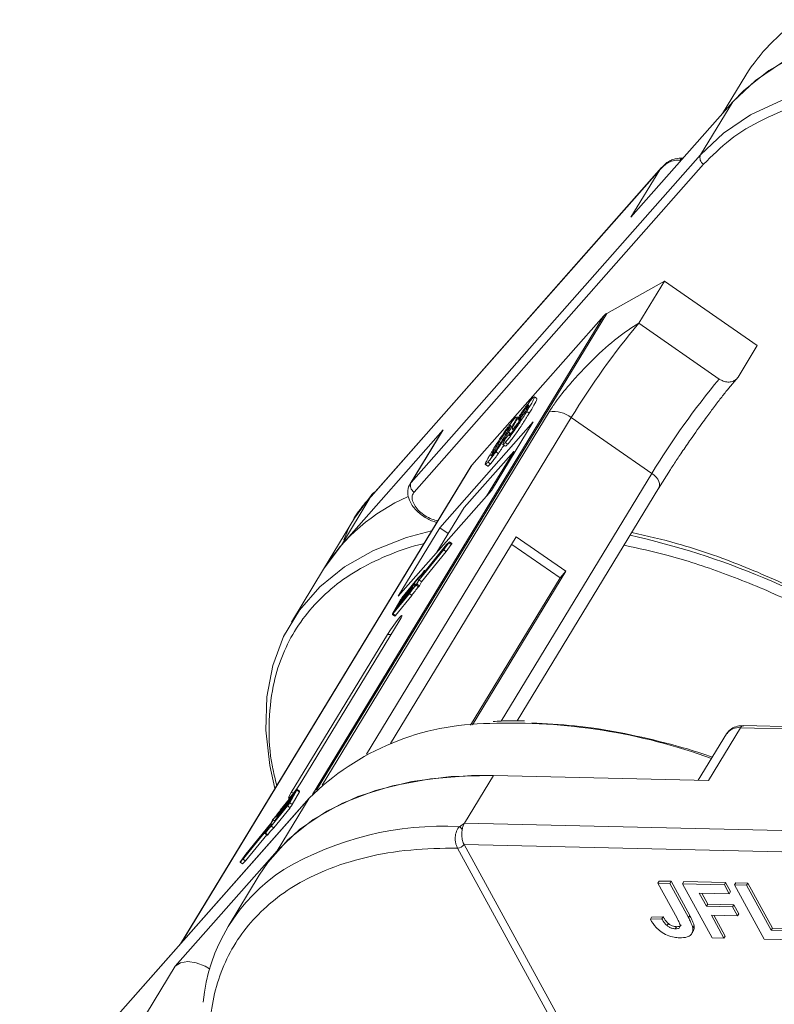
# Model space of a CAD drawing. Header units: millimetres. Extents: x -765 to 710, y 139 to 1172.
# Tile 47 of 76: x 23 to 67, y 1053 to 1110. Entities that reach past the tile are written whole.
import ezdxf

# ---------------------------------------------------------------- set-up
doc = ezdxf.new("R2010")
doc.units = ezdxf.units.MM

msp = doc.modelspace()

# ---------------------------------------------------------------- linework, layer by layer
at = {"color": 7, "linetype": 'Continuous', "lineweight": 15}
for p, q in [((64.941, 1107.222), (63.585, 1104.994)), ((58.247, 1098.952), (64.171, 1105.658)), ((64.171, 1105.658), (62.304, 1102.589)), ((62.304, 1102.589), (45.453, 1083.515)), ((61.274, 1102.387), (61.281, 1102.386)), ((60.03, 1101.844), (43.118, 1082.701)), ((45.626, 1082.958), (62.477, 1102.032)), ((59.927, 1101.714), (60.146, 1101.947)), ((61.162, 1102.251), (61.101, 1102.261)), ((43.076, 1082.64), (59.927, 1101.714)), ((59.927, 1101.714), (58.247, 1098.952)), ((56.836, 1093.352), (60.194, 1095.239)), ((58.7, 1092.784), (60.194, 1095.239)), ((60.194, 1095.239), (65.599, 1091.492)), ((56.662, 1093.213), (39.711, 1065.357)), ((39.954, 1065.607), (56.836, 1093.352)), ((48.987, 1084.526), (56.662, 1093.213)), ((63.385, 1089.536), (58.7, 1092.784)), ((64.479, 1089.65), (65.599, 1091.492)), ((63.93, 1088.98), (64.479, 1089.65)), ((52.467, 1088.356), (52.58, 1088.473)), ((52.771, 1088.397), (52.627, 1088.497)), ((53.489, 1087.634), (40.272, 1065.913)), ((52.327, 1087.553), (52.183, 1087.653)), ((52.262, 1087.926), (52.224, 1087.953)), ((42.854, 1067.698), (54.777, 1087.291)), ((52.556, 1087.038), (47.117, 1080.881)), ((50.128, 1083.048), (52.556, 1087.038)), ((51.438, 1087.192), (51.552, 1087.309)), ((51.68, 1087.275), (51.597, 1087.332)), ((51.829, 1087.392), (51.888, 1087.351)), ((59.461, 1084.044), (54.777, 1087.291)), ((47.32, 1086.584), (41.396, 1079.878)), ((47.258, 1086.499), (45.39, 1083.43)), ((45.453, 1083.515), (47.32, 1086.584)), ((47.32, 1086.584), (47.258, 1086.499)), ((50.889, 1086.367), (50.962, 1086.316)), ((50.951, 1086.066), (51.244, 1086.414)), ((51.218, 1086.382), (51.124, 1086.447)), ((51.189, 1086.782), (51.242, 1086.746)), ((51.334, 1086.625), (51.421, 1086.565)), ((50.499, 1085.742), (50.576, 1085.689)), ((50.787, 1085.723), (50.931, 1085.624)), ((50.935, 1085.847), (51.079, 1085.748)), ((51.423, 1085.322), (48.533, 1082.052)), ((49.841, 1082.723), (51.423, 1085.322)), ((50.387, 1085.305), (50.531, 1085.205)), ((51.423, 1085.322), (51.498, 1085.298)), ((49.925, 1084.705), (50.069, 1084.605)), ((48.925, 1084.442), (32.027, 1056.671)), ((32.062, 1056.711), (48.987, 1084.526)), ((49.772, 1084.56), (49.916, 1084.461)), ((59.461, 1084.044), (50.689, 1069.629)), ((59.842, 1083.16), (60.55, 1084.271)), ((45.453, 1083.515), (45.39, 1083.43)), ((44.689, 1076.892), (50.128, 1083.048)), ((51.624, 1069.647), (59.873, 1083.202)), ((41.396, 1079.878), (43.076, 1082.64)), ((43.128, 1082.764), (42.165, 1081.442)), ((43.076, 1082.64), (43.128, 1082.764)), ((48.533, 1082.052), (46.952, 1079.452)), ((42.165, 1081.442), (40.354, 1078.465)), ((47.117, 1080.881), (44.689, 1076.892)), ((47.117, 1080.881), (47.612, 1080.538)), ((51.576, 1080.347), (44.261, 1068.326)), ((47.346, 1079.592), (47.647, 1080.001)), ((47.679, 1080.057), (47.519, 1079.898)), ((47.647, 1080.001), (47.792, 1079.901)), ((47.827, 1079.96), (47.683, 1080.06)), ((54.458, 1078.349), (51.576, 1080.347)), ((41.396, 1079.878), (40.354, 1078.465)), ((45.921, 1077.861), (47.37, 1079.642)), ((45.922, 1077.844), (47.346, 1079.592)), ((47.474, 1079.825), (46.025, 1078.044)), ((46.066, 1077.744), (47.49, 1079.492)), ((47.519, 1079.898), (46.108, 1078.165)), ((47.49, 1079.492), (47.346, 1079.592)), ((47.37, 1079.642), (47.592, 1079.942)), ((47.592, 1079.942), (47.474, 1079.825)), ((47.495, 1079.811), (47.474, 1079.825)), ((47.49, 1079.492), (47.792, 1079.901)), ((54.118, 1077.964), (51.31, 1079.911)), ((40.354, 1078.465), (38.486, 1075.396)), ((46.021, 1078.045), (46.155, 1078.281)), ((46.104, 1078.165), (46.23, 1078.387)), ((46.23, 1078.387), (46.267, 1078.361)), ((46.276, 1078.371), (46.235, 1078.399)), ((49.022, 1069.415), (54.458, 1078.349)), ((54.458, 1078.349), (54.118, 1077.964)), ((45.821, 1077.888), (44.882, 1076.734)), ((45.871, 1077.967), (44.917, 1076.795)), ((45.766, 1077.594), (45.9, 1077.831)), ((45.788, 1077.607), (45.922, 1077.844)), ((45.901, 1077.832), (45.821, 1077.888)), ((46.066, 1077.744), (45.922, 1077.844)), ((45.932, 1077.507), (46.066, 1077.744)), ((46.019, 1078.038), (46.049, 1078.018)), ((46.054, 1078.024), (46.025, 1078.044)), ((46.107, 1078.164), (46.104, 1078.165)), ((48.909, 1069.403), (54.118, 1077.964)), ((45.366, 1077.133), (44.494, 1076.062)), ((44.529, 1076.123), (45.401, 1077.194)), ((45.488, 1077.347), (44.615, 1076.276)), ((44.65, 1076.337), (45.522, 1077.409)), ((45.609, 1077.562), (44.737, 1076.49)), ((44.771, 1076.551), (45.644, 1077.623)), ((45.389, 1077.118), (45.366, 1077.133)), ((45.404, 1077.194), (45.387, 1077.163)), ((45.41, 1077.147), (45.387, 1077.163)), ((45.404, 1077.194), (45.431, 1077.175)), ((45.435, 1077.181), (45.407, 1077.2)), ((45.535, 1077.315), (45.488, 1077.347)), ((45.526, 1077.408), (45.508, 1077.377)), ((45.557, 1077.344), (45.508, 1077.377)), ((45.578, 1077.371), (45.526, 1077.408)), ((45.583, 1077.377), (45.528, 1077.414)), ((45.688, 1077.507), (45.609, 1077.562)), ((45.647, 1077.622), (45.63, 1077.592)), ((45.712, 1077.535), (45.63, 1077.592)), ((45.735, 1077.561), (45.647, 1077.622)), ((45.74, 1077.566), (45.65, 1077.629)), ((45.738, 1077.537), (45.882, 1077.437)), ((45.932, 1077.507), (45.788, 1077.607)), ((44.792, 1076.615), (44.377, 1075.88)), ((44.397, 1075.877), (45.351, 1077.049)), ((44.431, 1075.938), (45.371, 1077.092)), ((44.541, 1075.777), (45.495, 1076.949)), ((44.841, 1076.674), (44.771, 1076.551)), ((44.86, 1076.66), (44.841, 1076.674)), ((44.882, 1076.734), (44.906, 1076.717)), ((45.495, 1076.949), (45.351, 1077.049)), ((44.494, 1076.062), (44.425, 1075.939)), ((44.518, 1076.045), (44.494, 1076.062)), ((44.615, 1076.276), (44.529, 1076.123)), ((44.64, 1076.259), (44.615, 1076.276)), ((44.737, 1076.49), (44.65, 1076.337)), ((44.761, 1076.473), (44.737, 1076.49)), ((39.159, 1066.237), (44.761, 1075.444)), ((44.36, 1075.842), (44.505, 1075.742)), ((44.541, 1075.777), (44.397, 1075.877)), ((44.425, 1075.939), (44.429, 1075.936)), ((44.081, 1074.675), (38.479, 1065.468)), ((44.081, 1074.675), (44.288, 1074.667)), ((62.761, 1066.172), (64.629, 1069.241)), ((64.629, 1069.241), (100.236, 1068.424)), ((100.419, 1068.549), (64.811, 1069.366)), ((63.815, 1068.895), (62.166, 1066.186)), ((48.562, 1063.697), (50.242, 1066.459)), ((50.242, 1066.459), (62.761, 1066.172)), ((22.67, 1046.073), (39.521, 1065.147)), ((39.552, 1065.189), (22.701, 1046.115)), ((39.521, 1065.147), (37.654, 1062.078)), ((38.531, 1065.152), (37.659, 1064.08)), ((37.694, 1064.142), (38.566, 1065.213)), ((38.653, 1065.366), (37.78, 1064.295)), ((38.75, 1065.551), (37.81, 1064.397)), ((37.815, 1064.356), (38.687, 1065.427)), ((38.784, 1065.612), (37.83, 1064.44)), ((38.389, 1064.874), (38.805, 1065.609)), ((38.445, 1064.999), (38.531, 1065.152)), ((38.627, 1065.462), (38.479, 1065.468)), ((38.533, 1064.774), (38.949, 1065.509)), ((38.566, 1065.213), (38.653, 1065.366)), ((38.687, 1065.427), (38.756, 1065.55)), ((38.755, 1065.547), (38.75, 1065.551)), ((38.805, 1065.609), (38.949, 1065.509)), ((38.965, 1065.547), (38.821, 1065.647)), ((39.521, 1065.147), (39.552, 1065.189)), ((37.31, 1063.522), (38.264, 1064.694)), ((37.36, 1063.601), (38.299, 1064.755)), ((37.454, 1063.422), (38.409, 1064.594)), ((38.41, 1064.938), (37.538, 1063.866)), ((37.572, 1063.927), (38.445, 1064.999)), ((38.264, 1064.694), (38.409, 1064.594)), ((38.341, 1064.815), (38.41, 1064.938)), ((38.533, 1064.774), (38.389, 1064.874)), ((37.653, 1064.074), (37.678, 1064.057)), ((37.656, 1064.081), (37.673, 1064.112)), ((37.683, 1064.064), (37.659, 1064.08)), ((37.774, 1064.289), (37.799, 1064.271)), ((37.777, 1064.295), (37.794, 1064.326)), ((37.804, 1064.278), (37.78, 1064.295)), ((37.835, 1064.38), (37.81, 1064.397)), ((35.707, 1061.664), (37.156, 1063.445)), ((37.26, 1063.628), (35.811, 1061.847)), ((37.259, 1063.645), (35.836, 1061.897)), ((37.16, 1063.444), (37.026, 1063.208)), ((37.192, 1063.422), (37.16, 1063.444)), ((37.197, 1063.427), (37.162, 1063.451)), ((37.393, 1063.882), (37.259, 1063.645)), ((37.333, 1063.578), (37.26, 1063.628)), ((37.415, 1063.895), (37.281, 1063.658)), ((37.361, 1063.603), (37.281, 1063.658)), ((37.454, 1063.422), (37.31, 1063.522)), ((37.532, 1063.813), (37.415, 1063.895)), ((37.532, 1063.86), (37.557, 1063.843)), ((37.534, 1063.867), (37.552, 1063.897)), ((37.562, 1063.849), (37.538, 1063.866)), ((48.263, 1063.486), (48.562, 1063.697)), ((84.169, 1062.88), (48.562, 1063.697)), ((35.662, 1061.591), (37.074, 1063.324)), ((35.806, 1061.491), (37.05, 1063.018)), ((36.946, 1063.089), (37.09, 1062.99)), ((37.077, 1063.324), (36.952, 1063.102)), ((37.114, 1063.017), (36.97, 1063.117)), ((37.076, 1063.322), (37.074, 1063.324)), ((48.152, 1062.243), (48.151, 1062.245)), ((70.567, 1021.27), (48.152, 1062.243)), ((48.533, 1062.453), (84.944, 1061.618)), ((48.534, 1062.452), (70.95, 1021.479)), ((37.654, 1062.078), (31.729, 1055.372)), ((35.836, 1061.897), (35.534, 1061.488)), ((35.811, 1061.847), (35.589, 1061.547)), ((35.589, 1061.547), (35.707, 1061.664)), ((35.84, 1061.827), (35.811, 1061.847)), ((35.498, 1061.429), (35.642, 1061.329)), ((35.502, 1061.432), (35.662, 1061.591)), ((35.646, 1061.332), (35.502, 1061.432)), ((35.646, 1061.332), (35.806, 1061.491)), ((35.806, 1061.491), (35.662, 1061.591)), ((36.612, 1060.666), (34.8, 1057.689)), ((59.891, 1060.325), (59.816, 1060.202)), ((60.932, 1058.162), (59.816, 1060.202)), ((59.816, 1060.202), (60.507, 1060.186)), ((59.891, 1060.325), (60.582, 1060.309)), ((60.582, 1060.309), (60.507, 1060.186)), ((60.507, 1060.186), (61.594, 1058.199)), ((60.582, 1060.309), (61.669, 1058.322)), ((61.318, 1060.292), (61.244, 1060.169)), ((62.968, 1057.018), (61.244, 1060.169)), ((61.244, 1060.169), (63.684, 1060.113)), ((61.318, 1060.292), (63.759, 1060.236)), ((63.759, 1060.236), (63.684, 1060.113)), ((63.684, 1060.113), (63.972, 1059.588)), ((63.759, 1060.236), (64.046, 1059.711)), ((64.357, 1060.222), (64.283, 1060.1)), ((66.007, 1056.948), (64.283, 1060.1)), ((64.283, 1060.1), (64.973, 1060.084)), ((64.357, 1060.222), (65.048, 1060.207)), ((65.048, 1060.207), (64.973, 1060.084)), ((64.973, 1060.084), (66.41, 1057.457)), ((65.048, 1060.207), (66.485, 1057.58)), ((63.972, 1059.588), (62.222, 1059.628)), ((62.222, 1059.628), (62.642, 1058.861)), ((62.366, 1059.625), (62.717, 1058.983)), ((64.046, 1059.711), (63.972, 1059.588)), ((62.717, 1058.983), (62.642, 1058.861)), ((62.642, 1058.861), (64.161, 1058.826)), ((62.717, 1058.983), (64.236, 1058.948)), ((64.236, 1058.948), (64.161, 1058.826)), ((64.161, 1058.826), (64.449, 1058.3)), ((64.236, 1058.948), (64.524, 1058.423)), ((59.451, 1058.22), (59.376, 1058.097)), ((59.451, 1058.22), (60.12, 1058.245)), ((60.12, 1058.245), (60.045, 1058.122)), ((61.669, 1058.322), (61.594, 1058.199)), ((64.449, 1058.3), (62.929, 1058.335)), ((62.929, 1058.335), (63.659, 1057.002)), ((63.073, 1058.332), (63.734, 1057.124)), ((64.524, 1058.423), (64.449, 1058.3)), ((60.045, 1058.122), (59.376, 1058.097)), ((60.428, 1057.851), (60.353, 1057.728)), ((60.893, 1057.668), (60.818, 1057.546)), ((61.918, 1057.725), (61.844, 1057.602)), ((61.795, 1057.281), (61.87, 1057.404)), ((63.659, 1057.002), (63.734, 1057.124)), ((66.485, 1057.58), (66.41, 1057.457)), ((66.41, 1057.457), (68.252, 1057.415)), ((66.485, 1057.58), (68.327, 1057.538)), ((63.659, 1057.002), (62.968, 1057.018)), ((68.54, 1056.89), (66.007, 1056.948)), ((31.729, 1055.372), (30.048, 1052.61))]:
    msp.add_line(p, q, dxfattribs=at)
at = {"color": 7, "linetype": 'Continuous', "lineweight": 15, "flags": 128}
for points in [[(76.76, 1110.039), (74.308, 1109.981), (72.009, 1109.692), (69.889, 1109.176), (67.971, 1108.438), (66.276, 1107.486), (64.822, 1106.33), (64.171, 1105.658)], [(87.593, 1107.973), (86.104, 1108.452), (83.336, 1109.187), (80.622, 1109.699), (77.992, 1109.984), (75.475, 1110.038), (73.099, 1109.86), (70.89, 1109.454), (68.872, 1108.822), (67.066, 1107.972), (65.494, 1106.913), (64.171, 1105.658)], [(74.06, 1106.976), (73.608, 1106.969), (71.232, 1106.791), (69.023, 1106.385), (67.004, 1105.753), (65.199, 1104.903), (63.626, 1103.844), (62.304, 1102.589)], [(59.461, 1084.044), (59.595, 1083.939), (59.711, 1083.824), (59.804, 1083.702), (59.871, 1083.578), (59.909, 1083.458), (59.917, 1083.345), (59.894, 1083.244), (59.873, 1083.202)], [(46.647, 1080.698), (45.179, 1080.306), (43.268, 1079.56), (41.581, 1078.601), (40.135, 1077.439), (38.948, 1076.087), (38.031, 1074.559), (37.395, 1072.873), (37.047, 1071.046), (36.991, 1069.099), (37.227, 1067.053), (37.528, 1065.712)], [(47.679, 1080.057), (47.683, 1080.06), (47.684, 1080.059), (47.682, 1080.055), (47.678, 1080.047), (47.672, 1080.037), (47.664, 1080.025), (47.656, 1080.013), (47.647, 1080.001)], [(46.211, 1078.372), (46.218, 1078.381), (46.224, 1078.389), (46.229, 1078.395), (46.233, 1078.399), (46.235, 1078.4), (46.235, 1078.398), (46.233, 1078.393), (46.23, 1078.387)], [(46.025, 1078.044), (46.023, 1078.042), (46.021, 1078.04), (46.02, 1078.039), (46.019, 1078.038), (46.019, 1078.039), (46.019, 1078.04), (46.02, 1078.042), (46.021, 1078.045)], [(46.108, 1078.165), (46.105, 1078.162), (46.104, 1078.16), (46.102, 1078.159), (46.102, 1078.159), (46.101, 1078.159), (46.102, 1078.16), (46.103, 1078.162), (46.104, 1078.165)], [(45.401, 1077.194), (45.403, 1077.197), (45.405, 1077.199), (45.406, 1077.2), (45.407, 1077.2), (45.407, 1077.2), (45.407, 1077.199), (45.406, 1077.197), (45.404, 1077.194)], [(45.522, 1077.409), (45.524, 1077.411), (45.526, 1077.413), (45.527, 1077.414), (45.528, 1077.415), (45.528, 1077.414), (45.528, 1077.413), (45.527, 1077.411), (45.526, 1077.408)], [(45.644, 1077.623), (45.646, 1077.625), (45.648, 1077.627), (45.649, 1077.628), (45.65, 1077.629), (45.65, 1077.628), (45.649, 1077.627), (45.648, 1077.625), (45.647, 1077.622)], [(44.761, 1075.444), (44.878, 1075.65), (44.926, 1075.766), (44.896, 1075.774), (44.795, 1075.673), (44.636, 1075.479), (44.445, 1075.221), (44.25, 1074.939), (44.081, 1074.675)], [(44.397, 1075.877), (44.384, 1075.862), (44.373, 1075.85), (44.365, 1075.843), (44.361, 1075.841), (44.36, 1075.844), (44.362, 1075.852), (44.368, 1075.864), (44.377, 1075.88)], [(44.425, 1075.939), (44.422, 1075.934), (44.42, 1075.93), (44.419, 1075.927), (44.419, 1075.926), (44.421, 1075.927), (44.423, 1075.929), (44.427, 1075.933), (44.431, 1075.938)], [(36.612, 1060.666), (37.108, 1061.404), (38.305, 1062.751), (39.759, 1063.906), (41.454, 1064.858), (43.372, 1065.596), (45.492, 1066.113), (47.79, 1066.401), (50.242, 1066.459)], [(37.654, 1062.078), (38.976, 1063.334), (40.549, 1064.392), (42.354, 1065.242), (44.373, 1065.874), (46.582, 1066.281), (48.958, 1066.458), (50.242, 1066.459)], [(38.479, 1065.468), (38.362, 1065.262), (38.314, 1065.146), (38.344, 1065.138), (38.445, 1065.239), (38.604, 1065.433), (38.795, 1065.691), (38.99, 1065.973), (39.159, 1066.237)], [(38.756, 1065.55), (38.759, 1065.555), (38.761, 1065.559), (38.762, 1065.562), (38.762, 1065.562), (38.76, 1065.562), (38.758, 1065.56), (38.754, 1065.556), (38.75, 1065.551)], [(38.784, 1065.612), (38.798, 1065.627), (38.808, 1065.639), (38.816, 1065.646), (38.82, 1065.648), (38.821, 1065.645), (38.819, 1065.637), (38.813, 1065.625), (38.805, 1065.609)], [(37.659, 1064.08), (37.657, 1064.078), (37.655, 1064.076), (37.654, 1064.075), (37.653, 1064.074), (37.653, 1064.075), (37.653, 1064.076), (37.654, 1064.078), (37.656, 1064.081)], [(37.78, 1064.295), (37.778, 1064.292), (37.776, 1064.29), (37.775, 1064.289), (37.774, 1064.289), (37.774, 1064.289), (37.774, 1064.29), (37.775, 1064.292), (37.777, 1064.295)], [(37.156, 1063.445), (37.159, 1063.447), (37.16, 1063.449), (37.162, 1063.45), (37.162, 1063.451), (37.163, 1063.45), (37.162, 1063.449), (37.161, 1063.447), (37.16, 1063.444)], [(37.538, 1063.866), (37.535, 1063.864), (37.534, 1063.862), (37.532, 1063.861), (37.532, 1063.86), (37.531, 1063.861), (37.532, 1063.862), (37.533, 1063.864), (37.534, 1063.867)], [(36.97, 1063.117), (36.963, 1063.108), (36.957, 1063.1), (36.952, 1063.094), (36.948, 1063.09), (36.946, 1063.089), (36.946, 1063.091), (36.948, 1063.096), (36.952, 1063.102)], [(37.074, 1063.324), (37.076, 1063.327), (37.078, 1063.329), (37.079, 1063.33), (37.08, 1063.33), (37.08, 1063.33), (37.079, 1063.328), (37.078, 1063.326), (37.077, 1063.324)], [(35.502, 1061.432), (35.499, 1061.429), (35.498, 1061.43), (35.499, 1061.434), (35.503, 1061.442), (35.509, 1061.452), (35.517, 1061.464), (35.525, 1061.476), (35.534, 1061.488)], [(35.642, 1061.329), (35.643, 1061.329), (35.646, 1061.332)], [(31.729, 1055.372), (32.027, 1055.567), (32.447, 1055.634), (32.946, 1055.565), (33.468, 1055.368), (33.726, 1055.224)]]:
    msp.add_lwpolyline(points, dxfattribs=at)
at = {"color": 7, "linetype": 'Continuous', "lineweight": 15}
for centre, radius, start, end in [((73.868, 1101.7), 10.497, 123.5794, 148.2615), ((61.285, 1102.191), 0.197, 93.0226, 158.99), ((62.697, 1102.406), 0.434, 155.0902, 239.5465), ((57.159, 1092.769), 0.667, 118.9308, 138.191), ((93.84, 1063.531), 45.722, 140.2234, 148.6896), ((98.524, 1060.284), 45.722, 140.2234, 148.6896), ((53.723, 1085.924), 1.726, 52.3903, 97.7701), ((49.431, 1084.134), 0.592, 138.5082, 148.6596), ((45.846, 1083.332), 0.434, 155.0902, 239.5465), ((43.339, 1082.604), 0.265, 108.7231, 142.7767), ((49.711, 1072.553), 11.069, 113.7767, 147.7144), ((47.939, 1034.731), 46.852, 57.3602, 77.3538), ((47.66, 1080.022), 0.179, 317.4957, 339.807), ((44.038, 1079.739), 2.57, 313.9305, 325.4603), ((44.217, 1079.701), 2.396, 313.6525, 326.3116), ((46.12, 1077.702), 0.255, 141.3571, 149.572), ((48.73, 1074.768), 4.077, 137.205, 145.9654), ((45.167, 1077.292), 0.255, 321.3571, 329.572), ((49.536, 1074.219), 5.06, 138.1617, 145.4018), ((45.289, 1077.507), 0.255, 321.3571, 329.572), ((48.874, 1074.668), 4.077, 137.205, 145.9654), ((45.41, 1077.721), 0.255, 321.3571, 329.572), ((45.421, 1077.817), 0.423, 318.5508, 330.2191), ((45.565, 1077.717), 0.423, 318.5508, 330.2191), ((46.111, 1075.84), 1.529, 141.3571, 149.572), ((45.28, 1076.416), 0.51, 141.3571, 149.572), ((44.46, 1075.824), 0.0938, 298.6952, 330.18), ((50.086, 1054.486), 15.009, 90.1892, 134.7394), ((51.25, 1035.213), 34.303, 70.0701, 92.0281), ((64.504, 1068.403), 0.847, 81.5639, 144.4913), ((64.828, 1069.145), 0.221, 94.3757, 154.3004), ((38.892, 1065.555), 0.0731, 320.7224, 354.0556), ((37.07, 1065.649), 1.529, 321.3571, 329.572), ((37.901, 1065.073), 0.51, 321.3571, 329.572), ((37.214, 1065.549), 1.529, 321.3571, 329.572), ((37.76, 1063.672), 0.423, 138.5508, 150.2191), ((33.645, 1067.27), 5.06, 318.1617, 325.4018), ((34.451, 1066.721), 4.077, 317.205, 325.9654), ((37.893, 1063.982), 0.255, 141.3571, 149.572), ((38.014, 1064.197), 0.255, 141.3571, 149.572), ((38.964, 1061.788), 2.396, 133.6525, 146.3116), ((39.143, 1061.75), 2.57, 133.9305, 145.4603), ((39.108, 1061.688), 2.396, 133.6525, 146.3116), ((37.061, 1063.787), 0.255, 321.3571, 329.572), ((37.771, 1063.768), 0.255, 141.3571, 149.572), ((47.286, 1045.295), 18.217, 86.9243, 120.4678), ((47.77, 1062.807), 0.839, 38.6077, 54.0154), ((37.042, 1063.057), 0.0829, 306.0131, 331.5576), ((48.14, 1062.719), 0.475, 271.2703, 325.9023), ((48.141, 1062.716), 0.473, 271.2927, 326.073), ((43.628, 1052.317), 10.318, 122.7328, 174.6662)]:
    msp.add_arc(centre, radius, start, end, dxfattribs=at)
for points, knots in [([(62.477, 1102.032), (62.967, 1102.525), (63.963, 1103.525), (65.922, 1104.7), (68.056, 1105.539), (70.276, 1106.059), (72.483, 1106.333), (74.858, 1106.372), (76.623, 1106.298), (77.605, 1106.148), (77.721, 1106.13)], [0, 0, 0, 0, 0.152586, 0.309904, 0.471653, 0.598087, 0.724541, 0.853665, 0.98281, 1, 1, 1, 1]), ([(61.275, 1102.387), (61.123, 1102.39), (60.878, 1102.394), (60.562, 1102.264), (60.293, 1102.107), (60.124, 1101.937), (60.019, 1101.831)], [0, 0, 0, 0, 0.316139, 0.50936, 0.694909, 1, 1, 1, 1]), ([(61.101, 1102.261), (60.998, 1102.265), (60.769, 1102.275), (60.329, 1102.121), (60.085, 1101.874), (59.927, 1101.714)], [0, 0, 0, 0, 0.227063, 0.501587, 1, 1, 1, 1]), ([(58.7, 1092.784), (58.296, 1092.526), (57.488, 1092.01), (56.044, 1090.718), (54.806, 1089.396), (53.94, 1088.327), (53.612, 1087.822), (53.489, 1087.634)], [0, 0, 0, 0, 0.2490962, 0.4982428, 0.745205, 0.90541, 1, 1, 1, 1]), ([(64.479, 1089.65), (64.429, 1089.587), (64.329, 1089.46), (64.093, 1089.362), (63.825, 1089.35), (63.578, 1089.417), (63.44, 1089.502), (63.385, 1089.536)], [0, 0, 0, 0, 0.214694, 0.429388, 0.644082, 0.858775, 1, 1, 1, 1]), ([(61.659, 1085.932), (61.9, 1086.275), (62.236, 1086.755), (62.721, 1087.421), (63.111, 1087.944), (63.539, 1088.503), (63.796, 1088.822), (63.925, 1088.983)], [0, 0, 0, 0, 0.299975, 0.419356, 0.612738, 0.804626, 1, 1, 1, 1]), ([(51.553, 1087.072), (51.605, 1087.157), (51.712, 1087.329), (51.91, 1087.626), (52.116, 1087.916), (52.314, 1088.178), (52.415, 1088.295), (52.467, 1088.356)], [0, 0, 0, 0, 0.197927, 0.397728, 0.597413, 0.790584, 1, 1, 1, 1]), ([(52.224, 1087.953), (52.244, 1087.975), (52.285, 1088.019), (52.301, 1088.014), (52.285, 1087.966), (52.237, 1087.876), (52.193, 1087.804), (52.173, 1087.771)], [0, 0, 0, 0, 0.2079545, 0.4204057, 0.6273197, 0.8277075, 1, 1, 1, 1]), ([(52.622, 1088.49), (52.625, 1088.491), (52.646, 1088.501), (52.622, 1088.426), (52.51, 1088.201), (52.336, 1087.905), (52.205, 1087.689), (52.183, 1087.653)], [0, 0, 0, 0, 0.035237, 0.23577, 0.461182, 0.910301, 1, 1, 1, 1]), ([(52.327, 1087.553), (52.376, 1087.633), (52.523, 1087.877), (52.695, 1088.176), (52.785, 1088.368), (52.77, 1088.381), (52.764, 1088.386)], [0, 0, 0, 0, 0.202278, 0.609945, 0.832632, 1, 1, 1, 1]), ([(52.183, 1087.653), (52.132, 1087.57), (51.979, 1087.32), (51.741, 1086.944), (51.456, 1086.525), (51.225, 1086.206), (51.048, 1085.979), (50.965, 1085.882), (50.935, 1085.847)], [0, 0, 0, 0, 0.142337, 0.429127, 0.589943, 0.751205, 0.909895, 1, 1, 1, 1]), ([(51.079, 1085.748), (51.128, 1085.806), (51.228, 1085.922), (51.423, 1086.179), (51.638, 1086.479), (51.919, 1086.896), (52.145, 1087.255), (52.29, 1087.492), (52.327, 1087.553)], [0, 0, 0, 0, 0.14324, 0.28761, 0.430449, 0.591135, 0.89544, 1, 1, 1, 1]), ([(52.173, 1087.771), (52.142, 1087.721), (52.09, 1087.636), (51.998, 1087.499), (51.916, 1087.386), (51.837, 1087.283), (51.797, 1087.236), (51.777, 1087.212)], [0, 0, 0, 0, 0.267394, 0.447214, 0.627122, 0.813065, 1, 1, 1, 1]), ([(51.829, 1087.392), (51.862, 1087.446), (51.916, 1087.534), (52.008, 1087.672), (52.086, 1087.78), (52.162, 1087.881), (52.201, 1087.927), (52.224, 1087.953)], [0, 0, 0, 0, 0.29132, 0.465539, 0.641632, 0.798664, 1, 1, 1, 1]), ([(50.977, 1086.591), (51.01, 1086.639), (51.079, 1086.736), (51.18, 1086.872), (51.275, 1086.996), (51.347, 1087.084), (51.4, 1087.148), (51.426, 1087.177), (51.438, 1087.192)], [0, 0, 0, 0, 0.193776, 0.3936, 0.587864, 0.788908, 0.894169, 1, 1, 1, 1]), ([(51.591, 1087.324), (51.595, 1087.325), (51.615, 1087.335), (51.59, 1087.262), (51.458, 1087.001), (51.266, 1086.682), (51.124, 1086.447)], [0, 0, 0, 0, 0.039973, 0.223689, 0.427248, 1, 1, 1, 1]), ([(51.217, 1086.295), (51.238, 1086.319), (51.278, 1086.367), (51.367, 1086.486), (51.478, 1086.645), (51.651, 1086.909), (51.772, 1087.103), (51.855, 1087.237)], [0, 0, 0, 0, 0.112015, 0.224355, 0.367768, 0.565827, 1, 1, 1, 1]), ([(51.331, 1086.632), (51.334, 1086.653), (51.341, 1086.698), (51.43, 1086.867), (51.515, 1087.01), (51.553, 1087.072)], [0, 0, 0, 0, 0.34905, 0.718163, 1, 1, 1, 1]), ([(51.855, 1087.237), (51.821, 1087.189), (51.752, 1087.092), (51.669, 1086.981), (51.606, 1086.901), (51.562, 1086.846), (51.521, 1086.796), (51.496, 1086.768), (51.484, 1086.753)], [0, 0, 0, 0, 0.243491, 0.496266, 0.61821, 0.741704, 0.870158, 1, 1, 1, 1]), ([(51.777, 1087.212), (51.756, 1087.19), (51.717, 1087.148), (51.697, 1087.143), (51.708, 1087.181), (51.754, 1087.267), (51.801, 1087.345), (51.829, 1087.392)], [0, 0, 0, 0, 0.213937, 0.398075, 0.583091, 0.751666, 1, 1, 1, 1]), ([(50.238, 1085.446), (50.288, 1085.529), (50.403, 1085.717), (50.626, 1086.069), (50.831, 1086.383), (50.962, 1086.571), (50.977, 1086.591)], [0, 0, 0, 0, 0.236731, 0.537555, 0.949668, 1, 1, 1, 1]), ([(51.124, 1086.447), (51.073, 1086.365), (50.958, 1086.177), (50.741, 1085.831), (50.537, 1085.52), (50.406, 1085.332), (50.387, 1085.305)], [0, 0, 0, 0, 0.237281, 0.538591, 0.932677, 1, 1, 1, 1]), ([(50.499, 1085.742), (50.524, 1085.783), (50.575, 1085.865), (50.644, 1085.978), (50.708, 1086.081), (50.765, 1086.174), (50.825, 1086.268), (50.867, 1086.334), (50.889, 1086.367)], [0, 0, 0, 0, 0.205942, 0.411959, 0.558149, 0.704502, 0.851801, 1, 1, 1, 1]), ([(51.189, 1086.782), (51.207, 1086.801), (51.238, 1086.834), (51.254, 1086.838), (51.237, 1086.791), (51.167, 1086.659), (51.032, 1086.431), (50.921, 1086.249), (50.865, 1086.156)], [0, 0, 0, 0, 0.104614, 0.188814, 0.273512, 0.444127, 0.719481, 1, 1, 1, 1]), ([(50.889, 1086.367), (50.923, 1086.419), (50.977, 1086.502), (51.061, 1086.621), (51.128, 1086.709), (51.168, 1086.758), (51.187, 1086.78), (51.189, 1086.782)], [0, 0, 0, 0, 0.334804, 0.542561, 0.750382, 0.970721, 1, 1, 1, 1]), ([(51.244, 1086.414), (51.218, 1086.369), (51.178, 1086.299), (51.165, 1086.266), (51.161, 1086.254)], [0, 0, 0, 0, 0.651561, 1, 1, 1, 1]), ([(51.163, 1086.251), (51.164, 1086.249), (51.165, 1086.241), (51.188, 1086.262), (51.209, 1086.286), (51.217, 1086.295)], [0, 0, 0, 0, 0.298729, 0.735471, 1, 1, 1, 1]), ([(51.484, 1086.753), (51.441, 1086.706), (51.364, 1086.623), (51.347, 1086.63), (51.34, 1086.634)], [0, 0, 0, 0, 0.559772, 1, 1, 1, 1]), ([(50.174, 1085.114), (50.154, 1085.093), (50.121, 1085.058), (50.111, 1085.063), (50.132, 1085.117), (50.203, 1085.25), (50.339, 1085.478), (50.446, 1085.654), (50.499, 1085.742)], [0, 0, 0, 0, 0.12537, 0.20229, 0.279179, 0.464758, 0.730582, 1, 1, 1, 1]), ([(50.865, 1086.156), (50.84, 1086.115), (50.79, 1086.033), (50.721, 1085.92), (50.657, 1085.817), (50.599, 1085.724), (50.539, 1085.629), (50.496, 1085.563), (50.475, 1085.529)], [0, 0, 0, 0, 0.20527, 0.410616, 0.55715, 0.703844, 0.851471, 1, 1, 1, 1]), ([(50.935, 1085.847), (50.893, 1085.802), (50.817, 1085.72), (50.778, 1085.711), (50.8, 1085.789), (50.872, 1085.928), (50.935, 1086.037), (50.951, 1086.066)], [0, 0, 0, 0, 0.242788, 0.438865, 0.634801, 0.900936, 1, 1, 1, 1]), ([(50.939, 1085.635), (50.941, 1085.627), (50.946, 1085.61), (51.008, 1085.669), (51.061, 1085.728), (51.079, 1085.748)], [0, 0, 0, 0, 0.331551, 0.773583, 1, 1, 1, 1]), ([(60.547, 1084.273), (60.611, 1084.371), (60.801, 1084.666), (61.172, 1085.223), (61.487, 1085.681), (61.659, 1085.932)], [0, 0, 0, 0, 0.184158, 0.553485, 1, 1, 1, 1]), ([(49.768, 1084.605), (49.775, 1084.623), (49.788, 1084.66), (49.84, 1084.764), (49.924, 1084.918), (50.033, 1085.106), (50.139, 1085.284), (50.205, 1085.392), (50.238, 1085.446)], [0, 0, 0, 0, 0.118441, 0.239346, 0.459593, 0.684925, 0.84224, 1, 1, 1, 1]), ([(50.387, 1085.305), (50.353, 1085.257), (50.284, 1085.16), (50.184, 1085.024), (50.089, 1084.901), (50.017, 1084.812), (49.963, 1084.748), (49.938, 1084.719), (49.925, 1084.705)], [0, 0, 0, 0, 0.193769, 0.393564, 0.587886, 0.789131, 0.894283, 1, 1, 1, 1]), ([(50.069, 1084.605), (50.093, 1084.632), (50.14, 1084.687), (50.224, 1084.789), (50.318, 1084.91), (50.403, 1085.026), (50.475, 1085.126), (50.512, 1085.179), (50.531, 1085.205)], [0, 0, 0, 0, 0.193594, 0.390501, 0.584817, 0.78683, 0.892868, 1, 1, 1, 1]), ([(50.475, 1085.529), (50.441, 1085.478), (50.386, 1085.395), (50.303, 1085.276), (50.237, 1085.189), (50.197, 1085.14), (50.177, 1085.118), (50.174, 1085.114)], [0, 0, 0, 0, 0.333678, 0.540413, 0.747264, 0.961209, 1, 1, 1, 1]), ([(50.531, 1085.205), (50.565, 1085.254), (50.632, 1085.351), (50.74, 1085.512), (50.81, 1085.62), (50.85, 1085.68)], [0, 0, 0, 0, 0.300956, 0.607795, 1, 1, 1, 1]), ([(49.925, 1084.705), (49.903, 1084.681), (49.859, 1084.631), (49.808, 1084.582), (49.773, 1084.557), (49.76, 1084.562), (49.76, 1084.581), (49.765, 1084.597), (49.768, 1084.605)], [0, 0, 0, 0, 0.192635, 0.388697, 0.582015, 0.783044, 0.890959, 1, 1, 1, 1]), ([(49.916, 1084.462), (49.917, 1084.461), (49.921, 1084.458), (49.948, 1084.479), (49.989, 1084.518), (50.032, 1084.564), (50.057, 1084.591), (50.069, 1084.605)], [0, 0, 0, 0, 0.021981, 0.3326428, 0.6543904, 0.8266922, 1, 1, 1, 1]), ([(45.412, 1083.436), (45.392, 1083.413), (45.275, 1083.279), (45.234, 1082.926), (45.318, 1082.526), (45.511, 1082.177), (45.798, 1081.826), (46.256, 1081.467), (46.695, 1081.257), (46.926, 1081.204), (46.952, 1081.199)], [0, 0, 0, 0, 0.033181, 0.191053, 0.354021, 0.467195, 0.583165, 0.778314, 0.975732, 1, 1, 1, 1]), ([(43.128, 1082.764), (43.144, 1082.791), (43.168, 1082.833), (43.214, 1082.866), (43.23, 1082.877)], [0, 0, 0, 0, 0.661241, 1, 1, 1, 1]), ([(43.344, 1082.957), (43.338, 1082.954), (43.289, 1082.934), (43.251, 1082.901), (43.218, 1082.872)], [0, 0, 0, 0, 0.11285, 1, 1, 1, 1]), ([(47.008, 1081.292), (46.894, 1081.316), (46.648, 1081.37), (46.27, 1081.568), (45.93, 1081.83), (45.67, 1082.135), (45.519, 1082.451), (45.493, 1082.747), (45.583, 1082.889), (45.626, 1082.958)], [0, 0, 0, 0, 0.1279015, 0.2772696, 0.418601, 0.5599324, 0.7093005, 0.8586686, 1, 1, 1, 1]), ([(43.056, 1082.643), (42.91, 1082.476), (42.394, 1081.887), (41.884, 1081.06), (41.613, 1080.358), (41.545, 1080.18)], [0, 0, 0, 0, 0.227652, 0.804259, 1, 1, 1, 1]), ([(72.59, 1074.716), (72.366, 1074.861), (71.017, 1075.734), (68.366, 1077.096), (64.696, 1078.725), (61.294, 1079.924), (59.182, 1080.409), (58.297, 1080.613)], [0, 0, 0, 0, 0.05005, 0.300911, 0.556376, 0.814208, 1, 1, 1, 1]), ([(37.636, 1065.889), (37.542, 1066.254), (37.232, 1067.459), (37.133, 1069.415), (37.336, 1071.536), (37.876, 1073.354), (38.634, 1074.89), (39.656, 1076.279), (40.942, 1077.5), (42.46, 1078.54), (44.212, 1079.348), (45.472, 1079.817), (46.181, 1079.955), (46.197, 1079.958)], [0, 0, 0, 0, 0.053302, 0.175611, 0.301366, 0.399664, 0.497978, 0.598368, 0.698773, 0.799163, 0.899569, 0.997867, 1, 1, 1, 1]), ([(57.843, 1079.865), (58.673, 1079.686), (60.584, 1079.274), (63.674, 1078.258), (66.794, 1076.986), (69.646, 1075.566), (71.604, 1074.486), (72.651, 1073.797), (72.881, 1073.646)], [0, 0, 0, 0, 0.16608, 0.381967, 0.603934, 0.777439, 0.950971, 1, 1, 1, 1]), ([(52.057, 1069.639), (51.744, 1069.65), (51.117, 1069.672), (50.529, 1069.625), (50.234, 1069.602)], [0, 0, 0, 0, 0.498202, 1, 1, 1, 1]), ([(62.986, 1067.533), (62.948, 1067.547), (62.024, 1067.891), (60.2, 1068.393), (57.552, 1069.006), (54.945, 1069.399), (53.291, 1069.48), (52.464, 1069.52)], [0, 0, 0, 0, 0.010564, 0.254057, 0.502691, 0.751365, 1, 1, 1, 1]), ([(64.814, 1069.358), (64.78, 1069.361), (64.617, 1069.376), (64.341, 1069.314), (64.02, 1069.168), (63.894, 1068.984), (63.839, 1068.904)], [0, 0, 0, 0, 0.0814297, 0.4012931, 0.7397036, 1, 1, 1, 1]), ([(48.151, 1062.245), (48.122, 1062.306), (48.07, 1062.418), (48.024, 1062.636), (48.013, 1062.848), (48.039, 1063.054), (48.089, 1063.224), (48.161, 1063.372), (48.231, 1063.45), (48.263, 1063.486)], [0, 0, 0, 0, 0.172016, 0.312756, 0.499599, 0.630391, 0.758026, 0.889228, 1, 1, 1, 1]), ([(48.426, 1063.33), (48.412, 1063.233), (48.386, 1063.038), (48.42, 1062.742), (48.481, 1062.552), (48.526, 1062.467), (48.533, 1062.453)], [0, 0, 0, 0, 0.313335, 0.626691, 0.940048, 1, 1, 1, 1]), ([(70.567, 1021.27), (69.604, 1021.33), (67.647, 1021.451), (64.5, 1022.03), (61.468, 1022.85), (58.624, 1023.852), (56.016, 1024.957), (53.425, 1026.242), (50.038, 1028.182), (46.841, 1030.412), (43.948, 1032.844), (41.771, 1034.918), (39.667, 1037.242), (37.755, 1039.775), (36.209, 1042.288), (35.009, 1044.793), (34.164, 1047.301), (33.746, 1049.586), (33.68, 1051.612), (33.884, 1053.377), (34.352, 1055.036), (35.334, 1057.074), (36.826, 1058.799), (38.766, 1060.15), (40.571, 1061.046), (42.772, 1061.746), (45.357, 1062.193), (47.229, 1062.226), (48.152, 1062.243)], [0, 0, 0, 0, 0.038862, 0.078912, 0.1200677, 0.1522272, 0.1843815, 0.2172151, 0.2500433, 0.3156185, 0.347778, 0.3799323, 0.4210926, 0.4611415, 0.5, 0.5388632, 0.578912, 0.6200677, 0.6522272, 0.6843815, 0.7172151, 0.7500433, 0.8156185, 0.847778, 0.8799323, 0.9210926, 0.9611404, 1, 1, 1, 1]), ([(48.533, 1062.453), (48.533, 1062.453), (48.533, 1062.453), (48.534, 1062.452), (48.534, 1062.452), (48.534, 1062.452)], [0, 0, 0, 0, 0.384699, 0.69235, 1, 1, 1, 1]), ([(60.12, 1058.245), (60.132, 1058.224), (60.158, 1058.182), (60.2, 1058.117), (60.246, 1058.051), (60.298, 1057.983), (60.356, 1057.915), (60.404, 1057.872), (60.428, 1057.851)], [0, 0, 0, 0, 0.155996, 0.312125, 0.480895, 0.650212, 0.823248, 1, 1, 1, 1]), ([(61.669, 1058.322), (61.691, 1058.28), (61.736, 1058.196), (61.792, 1058.083), (61.837, 1057.983), (61.87, 1057.896), (61.901, 1057.809), (61.912, 1057.753), (61.918, 1057.725)], [0, 0, 0, 0, 0.20827, 0.416707, 0.561481, 0.706573, 0.852825, 1, 1, 1, 1]), ([(61.061, 1057.021), (60.963, 1057.027), (60.74, 1057.04), (60.36, 1057.149), (59.99, 1057.361), (59.632, 1057.684), (59.477, 1057.935), (59.376, 1058.097)], [0, 0, 0, 0, 0.155292, 0.353145, 0.543243, 0.704067, 1, 1, 1, 1]), ([(60.353, 1057.728), (60.327, 1057.751), (60.274, 1057.799), (60.214, 1057.872), (60.164, 1057.938), (60.122, 1057.999), (60.082, 1058.06), (60.057, 1058.102), (60.045, 1058.122)], [0, 0, 0, 0, 0.193806, 0.393127, 0.544069, 0.695412, 0.847613, 1, 1, 1, 1]), ([(60.818, 1057.546), (60.788, 1057.547), (60.726, 1057.551), (60.636, 1057.572), (60.553, 1057.602), (60.482, 1057.638), (60.414, 1057.68), (60.374, 1057.712), (60.353, 1057.728)], [0, 0, 0, 0, 0.202387, 0.410907, 0.557829, 0.709472, 0.853224, 1, 1, 1, 1]), ([(60.428, 1057.851), (60.476, 1057.815), (60.566, 1057.749), (60.719, 1057.689), (60.825, 1057.671), (60.88, 1057.669), (60.893, 1057.668)], [0, 0, 0, 0, 0.330398, 0.624767, 0.917361, 1, 1, 1, 1]), ([(60.932, 1058.162), (60.976, 1058.078), (61.053, 1057.933), (61.114, 1057.758), (61.11, 1057.646), (61.059, 1057.587), (60.962, 1057.549), (60.873, 1057.547), (60.818, 1057.546)], [0, 0, 0, 0, 0.292027, 0.504854, 0.613905, 0.723685, 0.829816, 1, 1, 1, 1]), ([(60.893, 1057.668), (60.953, 1057.67), (61.05, 1057.673), (61.144, 1057.715), (61.163, 1057.756), (61.171, 1057.773)], [0, 0, 0, 0, 0.495374, 0.790754, 1, 1, 1, 1]), ([(61.594, 1058.199), (61.617, 1058.157), (61.662, 1058.073), (61.717, 1057.96), (61.762, 1057.86), (61.795, 1057.774), (61.826, 1057.686), (61.838, 1057.63), (61.844, 1057.602)], [0, 0, 0, 0, 0.20827, 0.416707, 0.561481, 0.706573, 0.852825, 1, 1, 1, 1]), ([(61.918, 1057.725), (61.926, 1057.645), (61.938, 1057.525), (61.878, 1057.44), (61.858, 1057.411)], [0, 0, 0, 0, 0.6631606, 1, 1, 1, 1]), ([(61.844, 1057.602), (61.848, 1057.524), (61.856, 1057.369), (61.742, 1057.183), (61.494, 1057.034), (61.224, 1057.026), (61.061, 1057.021)], [0, 0, 0, 0, 0.20646, 0.413515, 0.645211, 1, 1, 1, 1])]:
    msp.add_open_spline(points, degree=3, knots=knots, dxfattribs=at)
msp.add_open_spline([(48.562, 1063.697), (48.533, 1063.643), (48.474, 1063.535), (48.442, 1063.399), (48.426, 1063.33)], degree=3, dxfattribs=at)

doc.saveas('drawing.dxf')
